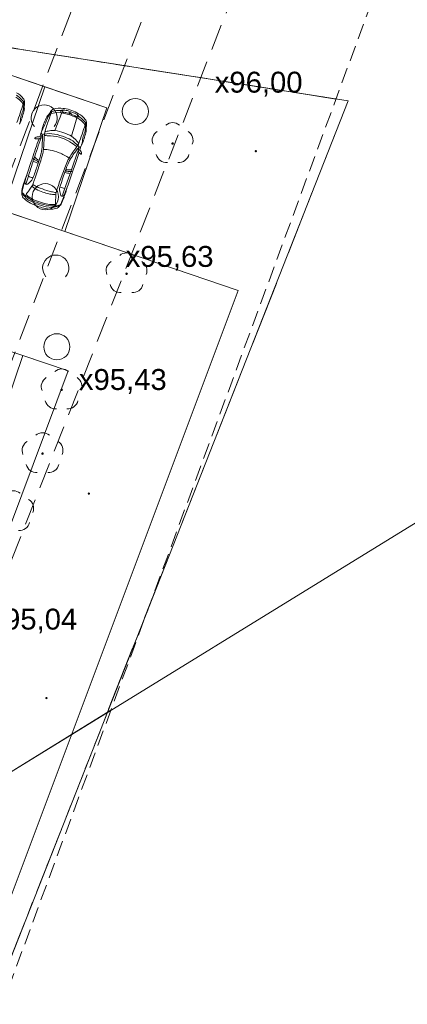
# Model space of a CAD drawing. Header units: metres. Extents: x 6541766 to 6542290, y 5894743 to 5895338.
# Tile 72 of 78: x 6541978 to 6541992, y 5895241 to 5895279. Entities that reach past the tile are written whole.
import ezdxf

# ---------------------------------------------------------------- set-up
doc = ezdxf.new("R2010")
doc.units = ezdxf.units.M
for name, pattern in [('0.5_0.5', [1, 0.5, -0.5]), ('1.0_0.5', [1.5, 1, -0.5]), ('2', [0.9, 0.6, -0.3]), ('DASHED', [0.75, 0.5, -0.25]), ('egkk-500', [2, 1.5, -0.5]), ('egug-500', [1, 0.5, -0.5])]:
    doc.linetypes.add(name, pattern=pattern)
for name, color, linetype in [('217-kontur klasyfikacyjny', 7, 'Continuous'), ('218-kontur użytku gruntowego', 7, 'Continuous'), ('219-działka ewidencyjna', 7, 'Continuous'), ('przewód kanalizacyjny', 7, 'Continuous'), ('zadrzewienie  zakrzewienie', 7, 'Continuous'), ('Zakres', 7, 'Continuous')]:
    doc.layers.add(name, color=color, linetype=linetype)
for name, color, linetype, lineweight in [('_dr_ścieki kd', 36, 'Continuous', 30), ('A-OPIS', 4, 'Continuous', 20), ('A-OZNACZENIA', 7, 'Continuous', 15), ('A-PZT', 4, 'Continuous', 9), ('IE - podklad', 8, 'Continuous', 9)]:
    doc.layers.add(name, color=color, linetype=linetype, lineweight=lineweight)
doc.styles.add('MtXpl_Arial28', font='arial.ttf', dxfattribs={"height": 0.2})
doc.styles.add('MtXpl_Arial29', font='arial.ttf', dxfattribs={"height": 0.2})
doc.styles.add('MtXpl_Arial30', font='arial.ttf', dxfattribs={"height": 0.2})
doc.styles.add('MtXpl_Arial31', font='arial.ttf', dxfattribs={"height": 0.2})

# ---------------------------------------------------------------- blocks, each defined once
blk = doc.blocks.new('blok - sanitarne pzt chelmza ng')
at = {"layer": 'przewód kanalizacyjny', "color": 34, "linetype": 'Continuous', "lineweight": 9}
for q in [(6542523.08, 5895278.6), (6542481.059, 5895252.714)]:
    blk.add_line((6542454.82, 5895236.55), q, dxfattribs=at)
blk = doc.blocks.new('blok - podklad szary rfqfqw')
at = {"color": 8, "linetype": 'ByBlock', "lineweight": 9}
for p, q in [((6541978.779, 5895275.545), (6541978.996, 5895275.578)), ((6541978.996, 5895275.578), (6541979.143, 5895275.585))]:
    blk.add_line(p, q, dxfattribs=at)
at = {"color": 8, "linetype": 'Continuous', "lineweight": 9}
for centre in [(6541981.996, 5895275.616), (6541978.556, 5895272.356), (6541978.996, 5895266.616)]:
    blk.add_circle(centre, 0.5, dxfattribs=at)
at = {"color": 8, "linetype": 'ByBlock', "lineweight": 9}
for centre, radius, start, end in [((6541976.644, 5895275.048), 1.369, 39.0367, 54.8627), ((6541976.974, 5895275.504), 0.96, 39.74, 59.7198), ((6541976.623, 5895275.103), 1.412, 42.6073, 53.775), ((6541977.461, 5895275.832), 0.304, 31.9792, 48.5255), ((6541977.565, 5895275.982), 0.2, 0.4764, 42.4249), ((6541969.713, 5895278.206), 8.317, 338.7888, 343.979), ((6541974.066, 5895276.539), 3.784, 339.4641, 346.6666), ((6541974.313, 5895276.889), 3.606, 339.6223, 342.0573), ((6541973.313, 5895277.136), 4.562, 344.4194, 345.1986), ((6541977.6, 5895275.837), 0.13, 356.9947, 34.3505), ((6541973.846, 5895276.228), 3.904, 352.0047, 354.1522), ((6541977.697, 5895275.977), 0.0269, 345.4613, 35.4112), ((6541977.692, 5895275.923), 0.0565, 6.5654, 56.4162), ((6541977.48, 5895275.862), 0.276, 342.1756, 14.0908), ((6541977.525, 5895275.729), 0.231, 344.2599, 9.0144), ((6541978.017, 5895275.793), 0.265, 174.4329, 186.0042), ((6541978.237, 5895275.847), 0.482, 170.2135, 176.3126), ((6541977.375, 5895275.977), 0.389, 352.9061, 0.9663), ((6541979.101, 5895275.377), 0.418, 134.7877, 149.3689), ((6541978.889, 5895275.581), 0.124, 106.3103, 132.0834), ((6541978.956, 5895275.226), 0.415, 94.756, 109.0121), ((6541979.103, 5895274.934), 0.806, 79.8058, 107.9343), ((6541979.159, 5895274.118), 1.541, 89.507, 98.8484), ((6541979.402, 5895275.53), 0.264, 152.9041, 168.04), ((6541979.197, 5895275.635), 0.0338, 117.7485, 152.7719), ((6541979.231, 5895275.552), 0.124, 77.9747, 113.7444), ((6541979.314, 5895275.592), 0.113, 147.9171, 171.2703), ((6541979.256, 5895275.63), 0.0425, 88.9958, 150.1846), ((6541979.278, 5895275.91), 0.186, 259.705, 266.6901), ((6541979.191, 5895274.827), 0.849, 72.4169, 85.5758), ((6541979.266, 5895275.739), 0.0144, 274.9766, 317.7461), ((6541979.283, 5895275.723), 0.00831, 80.0944, 131.6439), ((6541978.99, 5895274.112), 1.646, 59.4839, 79.7164), ((6541979.019, 5895274.15), 1.546, 60.8798, 73.8908), ((6541993.64, 5895272.374), 16.298, 169.3056, 170.1747), ((6541979.029, 5895275.122), 1.431, 159.0783, 168.8723), ((6541980.975, 5895274.21), 2.647, 152.9043, 163.8747), ((6541974.14, 5895276.781), 4.714, 340.81, 343.0265), ((6541991.461, 5895270.692), 13.578, 159.0591, 161.2754), ((6541978.967, 5895275.198), 0.411, 136.8307, 147.9741), ((6541980.156, 5895274.57), 1.715, 147.2412, 152.3476), ((6541979.441, 5895275.139), 0.835, 155.2904, 161.4417), ((6541978.418, 5895275.722), 0.348, 315.7363, 326.4254), ((6541979.032, 5895275.302), 0.395, 134.7168, 152.0167), ((6541977.559, 5895276.189), 1.325, 330.1157, 333.0891), ((6541978.812, 5895275.431), 0.118, 105.7646, 145.2232), ((6541978.794, 5895275.55), 0.0527, 81.86, 140.5345), ((6541979.098, 5895275.454), 0.331, 153.5248, 164.1484), ((6541978.834, 5895275.584), 0.0372, 110.4707, 151.415), ((6542317.579, 5895141.581), 363.952, 158.39937, 158.51365), ((6541979.152, 5895275.584), 0.0088, 172.767, 254.0196), ((6541979.298, 5895275.996), 0.446, 250.5218, 255.3812), ((6541977.681, 5895268.312), 7.407, 77.0841, 78.2731), ((6541979.214, 5895275.608), 0.0108, 174.4974, 263.7244), ((6541979.409, 5895276.573), 0.996, 258.6069, 262.089), ((6541979.188, 5895274.867), 0.724, 71.8978, 83.2716), ((6541978.857, 5895273.625), 1.966, 62.673, 75.9051), ((6541979.424, 5895275.598), 0.0435, 255.0417, 305.5577), ((6541979.484, 5895275.51), 0.0632, 67.5345, 123.4072), ((6541979.484, 5895275.553), 0.02, 100.2879, 174.0191), ((6541979.496, 5895275.561), 0.0319, 189.5608, 232.019), ((6541979.508, 5895275.576), 0.0514, 231.6454, 287.7794), ((6541979.494, 5895275.522), 0.048, 27.5279, 73.1634), ((6541979.519, 5895275.542), 0.0164, 287.7624, 27.7535), ((6541979.386, 5895275.461), 0.172, 21.6957, 28.9713), ((6541979.575, 5895275.534), 0.0303, 198.6057, 245.0404), ((6541921.893, 5895291.684), 60.122, 343.56261, 344.25718), ((6541979.246, 5895274.639), 0.924, 61.2493, 70.0283), ((6541980.054, 5895276.095), 0.742, 240.7002, 246.2738), ((6541979.759, 5895275.425), 0.00955, 247.917, 337.5626), ((6541979.798, 5895275.443), 0.0812, 241.7979, 263.9946), ((6541979.601, 5895275.499), 0.184, 335.0381, 346.1035), ((6541979.716, 5895275.395), 0.119, 25.8657, 62.3963), ((6541979.735, 5895275.47), 0.0473, 340.9299, 40.1633), ((6541979.791, 5895275.375), 0.0134, 265.402, 349.939), ((6541979.011, 5895274.245), 1.369, 39.0367, 54.8627), ((6541985.429, 5895273.528), 5.92, 161.2194, 161.8449), ((6541979.809, 5895275.439), 0.0162, 342.949, 29.6009), ((6541978.991, 5895274.3), 1.412, 42.6073, 53.775), ((6541979.342, 5895274.701), 0.96, 39.74, 59.7198), ((6541979.932, 5895275.179), 0.2, 0.4764, 42.4249), ((6541977.657, 5895275.091), 0.0996, 139.7977, 157.5128), ((6541977.407, 5895275.275), 0.211, 325.4927, 342.4836), ((6541984.023, 5895272.714), 5.997, 158.6971, 161.1201), ((6541978.703, 5895274.842), 0.289, 159.0107, 181.2399), ((6541979.064, 5895274.674), 0.666, 150.5441, 160.8639), ((6541977.22, 5895275.74), 1.464, 329.7245, 339.6581), ((6541983.909, 5895273.275), 5.597, 161.4995, 163.4094), ((6541978.85, 5895274.149), 0.743, 84.6537, 100.5897), ((6541978.719, 5895273.37), 1.532, 68.977, 82.4703), ((6541972.08, 5895277.403), 8.317, 338.7888, 343.979), ((6541979.829, 5895275.029), 0.304, 31.9792, 48.5255), ((6541976.68, 5895276.086), 3.606, 339.6223, 342.0573), ((6541975.68, 5895276.333), 4.562, 344.4194, 345.1986), ((6541979.967, 5895275.034), 0.13, 356.9947, 34.3505), ((6541976.213, 5895275.425), 3.904, 352.0047, 354.1522), ((6541980.065, 5895275.174), 0.0269, 345.4613, 35.4112), ((6541980.059, 5895275.12), 0.0565, 6.5654, 56.4162), ((6541979.848, 5895275.06), 0.276, 342.1756, 14.0908), ((6541979.892, 5895274.926), 0.231, 344.2599, 9.0144), ((6541980.384, 5895274.99), 0.265, 174.4329, 186.0042), ((6541980.605, 5895275.044), 0.482, 170.2135, 176.3126), ((6541979.743, 5895275.174), 0.389, 352.9061, 0.9663), ((6542000.961, 5895266.371), 24.084, 160.0961, 161.958), ((6542032.081, 5895255.86), 56.868, 160.7505, 161.6106), ((6541978.198, 5895274.588), 0.0425, 162.466, 191.7098), ((6541978.162, 5895274.579), 0.00586, 181.655, 275.7889), ((6541978.195, 5895274.588), 0.0396, 125.4297, 161.152), ((6541978.203, 5895275.916), 1.343, 268.2875, 269.5614), ((6541978.232, 5895274.514), 0.122, 98.8308, 119.8154), ((6541978.211, 5895272.913), 1.66, 86.3617, 90.6272), ((6541978.327, 5895274.24), 0.411, 96.3225, 106.044), ((6541978.37, 5895274.058), 0.597, 92.1437, 98.5219), ((6541978.325, 5895274.599), 0.0304, 252.6688, 330.2332), ((6541978.351, 5895274.583), 0.0711, 67.4812, 92.3639), ((6541978.372, 5895274.564), 0.0286, 89.6013, 136.7781), ((6541978.366, 5895274.62), 0.0281, 282.5553, 334.8272), ((6541978.364, 5895274.622), 0.0312, 334.5323, 62.1009), ((6541978.352, 5895274.705), 0.0912, 24.1604, 62.1018), ((6541980.095, 5895274.132), 1.769, 159.8141, 164.0321), ((6541974.069, 5895274.635), 4.378, 353.6907, 0.14), ((6541978.148, 5895274.657), 0.299, 357.7466, 16.4266), ((6541978.544, 5895274.639), 0.124, 115.1851, 145.0442), ((6541978.518, 5895274.684), 0.0718, 85.2264, 111.4836), ((6541984.013, 5895274.256), 5.511, 176.4583, 178.6078), ((6541980.983, 5895274.497), 2.473, 173.9979, 177.6838), ((6541978.584, 5895275.086), 0.394, 260.3376, 270.4403), ((6541979.245, 5895274.685), 0.725, 164.9893, 174.4274), ((6541978.708, 5895273.626), 1.144, 80.2642, 99.2527), ((6541979.065, 5895273.195), 1.721, 101.7792, 107.9165), ((6541978.423, 5895259.901), 14.792, 88.7176, 89.3643), ((6541978.608, 5895272.9), 1.795, 70.6666, 85.332), ((6541978.433, 5895272.337), 2.462, 68.8879, 79.0297), ((6541978.657, 5895273.056), 1.632, 58.9218, 70.4707), ((6541978.703, 5895273.145), 1.749, 60.7333, 71.1387), ((6541978.636, 5895272.955), 1.812, 57.8007, 67.8557), ((6541979.052, 5895273.891), 0.93, 32.7369, 57.0337), ((6541996.008, 5895271.571), 16.298, 169.3056, 170.1747), ((6541976.433, 5895275.736), 3.784, 339.4641, 346.6666), ((6541981.397, 5895274.319), 1.431, 159.0783, 168.8723), ((6541977.162, 5895274.303), 1.268, 345.6067, 353.2359), ((6541977.272, 5895274.274), 1.216, 344.7588, 354.7737), ((6541974.181, 5895274.65), 4.33, 353.5381, 356.5543), ((6541978.522, 5895273.117), 1.047, 77.7935, 92.0847), ((6541978.052, 5895271.155), 3.064, 70.3839, 76.9638), ((6541987.087, 5895268.971), 9.042, 144.1012, 147.4604), ((6541978.292, 5895272.418), 2.366, 51.5831, 59.3211), ((6542245.297, 5895183.624), 280.49, 161.17552, 161.36705), ((6541978.098, 5895272.481), 2.508, 47.3253, 53.1533), ((6541977.215, 5895275.868), 3.069, 322.9218, 325.5304), ((6541980.907, 5895273.342), 1.404, 140.0279, 145.8158), ((6541979.219, 5895274.674), 0.676, 323.5499, 335.509), ((6541979.742, 5895274.255), 0.0895, 352.9151, 51.5451), ((6541979.837, 5895274.124), 0.028, 120.7743, 215.9227), ((6541976.392, 5895275.445), 3.662, 339.1008, 341.1582), ((6541979.84, 5895274.129), 0.0261, 81.7607, 132.7462), ((6541979.873, 5895274.212), 0.0526, 106.7316, 142.6906), ((6541979.832, 5895274.099), 0.0571, 43.537, 77.815), ((6541979.897, 5895274.169), 0.102, 80.0491, 112.9336), ((6541471.896, 5895435.19), 532.897, 342.40909, 342.43022), ((6541979.298, 5895273.62), 0.775, 36.0142, 42.0031), ((6541980.025, 5895274.288), 0.0996, 139.7977, 157.5128), ((6541979.775, 5895274.472), 0.211, 325.4927, 342.4836), ((6542009.215, 5895263.527), 32.813, 161.6999, 162.8769), ((6541978.19, 5895274.002), 0.215, 233.3895, 250.0881), ((6541973.5, 5895275.195), 4.822, 341.6942, 343.189), ((6541979.119, 5895275.159), 1.688, 233.5787, 240.9385), ((6541978.478, 5895274.103), 0.397, 213.0792, 246.2195), ((6541966.11, 5895277.404), 12.746, 343.2912, 344.4516), ((6541971.489, 5895275.867), 7.215, 342.2099, 344.6258), ((6541978.531, 5895272.562), 1.578, 53.7255, 69.6177), ((6541980.976, 5895272.958), 1.747, 149.9027, 158.6782), ((6541980.823, 5895273.035), 1.514, 149.3482, 160.3725), ((6541940.267, 5895286.95), 41.629, 340.1538, 341.9407), ((6541981.363, 5895272.707), 2.146, 142.3646, 149.1891), ((6541979.735, 5895274.049), 0.099, 28.943, 36.4132), ((6541979.801, 5895274.088), 0.0223, 349.2167, 23.7181), ((6541979.845, 5895274.081), 0.0227, 172.6031, 211.8602), ((6541979.261, 5895273.607), 0.73, 36.807, 39.231), ((6541978.562, 5895272.479), 2.024, 48.2248, 50.6751), ((6541979.943, 5895274.024), 0.0473, 228.0349, 242.631), ((6541979.924, 5895273.987), 0.00607, 238.2622, 307.2572), ((6541979.851, 5895274.021), 0.0916, 352.2606, 36.5456), ((6541979.904, 5895274.012), 0.0381, 308.8881, 355.8593), ((6542055.335, 5895248.903), 81.133, 162.21844, 162.61444), ((6541966.213, 5895277.511), 12.675, 339.4897, 341.641), ((6541979.137, 5895275.847), 2.371, 243.8286, 248.8787), ((6541966.564, 5895277.173), 12.307, 340.4015, 343.4246), ((6541957.356, 5895280.761), 22.107, 340.878, 341.3275), ((6541990.53, 5895269.604), 12.894, 161.2899, 161.5574), ((6541990.872, 5895268.935), 12.429, 157.9902, 163.2473), ((6541981.892, 5895272.472), 2.715, 156.7614, 162.4212), ((6541979.426, 5895273.806), 0.424, 257.9276, 288.9754), ((6541979.498, 5895272.42), 1.819, 156.5984, 163.1837), ((6541981.168, 5895271.943), 3.537, 159.4042, 163.1847), ((6541989.64, 5895269.455), 12.297, 162.5355, 164.0274), ((6541978.016, 5895273.057), 0.206, 140.7257, 155.5293), ((6541978.439, 5895274.133), 1.121, 241.7882, 251.5495), ((6541977.855, 5895273.141), 0.24, 312.3168, 342.7589), ((6541976.247, 5895273.641), 2.001, 338.5147, 342.6907), ((6541991.623, 5895268.894), 13.081, 160.3527, 162.9909), ((6541960.311, 5895279.979), 20.345, 338.9692, 340.6627), ((6541979.712, 5895274.527), 1.301, 251.6947, 261.0106), ((6541979.482, 5895274.06), 0.738, 257.2361, 274.2009), ((6541979.611, 5895273.532), 0.221, 250.3415, 266.8843), ((6541980.212, 5895272.101), 2.597, 160.9976, 169.4562), ((6541981.928, 5895271.583), 4.371, 161.5402, 166.9449), ((6541978.014, 5895272.898), 0.242, 163.6092, 180.3183), ((6541977.84, 5895272.903), 0.0683, 185.4451, 250.4988), ((6541977.865, 5895272.938), 0.11, 244.0523, 259.5567), ((6541977.852, 5895272.854), 0.0255, 254.889, 296.0443), ((6541977.721, 5895273.073), 0.281, 300.4883, 308.8023), ((6541976.999, 5895273.962), 1.426, 309.0189, 315.5366), ((6541975.433, 5895274.45), 3.11, 323.7162, 327.1378), ((6541977.543, 5895273.058), 0.583, 329.4877, 336.0301), ((6541978.45, 5895273.132), 0.548, 222.3984, 235.5549), ((6541985.584, 5895269.988), 8.025, 158.6654, 159.3258), ((6541977.801, 5895272.31), 0.581, 55.6901, 61.7242), ((6541978.546, 5895273.463), 0.792, 238.1657, 250.6541), ((6541978.813, 5895273.78), 1.289, 238.5622, 251.4013), ((6541980.288, 5895277.838), 5.501, 248.6268, 252.2742), ((6541979.391, 5895272.641), 0.288, 164.1174, 185.311), ((6541979.939, 5895275.915), 3.3, 255.5223, 258.8556), ((6542020.491, 5895257.779), 43.801, 160.115, 160.5371), ((6539974.978, 5895984.953), 2127.191, 340.430856, 340.440963), ((6541978.996, 5895272.708), 0.378, 341.2564, 354.8754), ((6541978.086, 5895272.539), 0.429, 174.9988, 188.1418), ((6541978.372, 5895272.462), 0.71, 171.286, 181.2654), ((6541977.924, 5895272.483), 0.265, 187.9799, 228.276), ((6541977.663, 5895272.472), 0.0345, 54.0892, 90.8866), ((6541978.467, 5895273.062), 0.981, 214.8844, 226.9167), ((6541977.577, 5895272.36), 0.176, 41.9597, 52.8597), ((6541978.366, 5895273.024), 0.855, 219.714, 228.4765), ((6541978.323, 5895272.811), 0.779, 222.4175, 244.6615), ((6541977.887, 5895272.36), 0.0908, 162.3135, 215.9884), ((6541978.708, 5895273.486), 1.428, 230.5045, 249.9486), ((6541978.3, 5895272.204), 0.532, 153.2139, 159.8245), ((6541978.2, 5895272.691), 0.545, 224.7959, 242.3873), ((6541978.222, 5895272.816), 0.551, 223.3218, 237.3813), ((6541978.18, 5895272.25), 0.405, 141.2871, 151.3524), ((6541910.888, 5895320.423), 82.353, 324.41719, 324.50796), ((6541978.692, 5895273.499), 1.38, 236.2745, 250.2505), ((6541979.33, 5895274.992), 2.605, 249.1311, 254.6274), ((6541979.164, 5895274.179), 1.674, 250.8174, 257.1755), ((6541978.884, 5895273.313), 0.868, 253.6294, 266.2865), ((6541979.082, 5895273.766), 1.253, 256.6175, 264.8824), ((6541978.877, 5895272.853), 0.409, 263.0313, 281.5364), ((6541969.526, 5895272.631), 9.433, 356.5353, 358.6256), ((6541979.53, 5895272.388), 0.575, 166.892, 178.3096), ((6541981.293, 5895272.921), 2.21, 187.9682, 193.4188), ((6541979.177, 5895272.42), 0.036, 198.5964, 232.4177), ((6541972.552, 5895274.906), 7.174, 336.7628, 340.0902), ((6541979.234, 5895272.512), 0.144, 236.8427, 253.1732), ((6541976.478, 5895273.359), 2.973, 334.3061, 339.9396), ((6541979.211, 5895272.436), 0.0643, 253.5543, 314.1479), ((6541978.946, 5895272.615), 0.383, 323.8595, 336.6184), ((6541976.313, 5895273.485), 3.171, 338.8242, 343.5418), ((6541979.146, 5895274.466), 2.556, 242.0347, 252.4908), ((6541979.096, 5895274.369), 2.519, 243.9284, 254.8168), ((6541979.15, 5895274.582), 2.61, 249.0858, 257.6511), ((6541979.353, 5895275.151), 3.158, 249.0856, 254.8371), ((6541978.89, 5895273.558), 1.614, 251.4574, 267.3754), ((6541978.878, 5895273.409), 1.536, 253.3201, 263.9539), ((6541978.894, 5895273.395), 1.344, 254.1383, 265.4018), ((6541978.851, 5895273.106), 1.104, 256.4258, 273.7649), ((6541978.768, 5895272.593), 0.712, 265.8171, 285.653), ((6541978.846, 5895272.638), 0.585, 264.1433, 279.3453), ((6541978.829, 5895272.062), 0.117, 263.9611, 298.31), ((6541978.793, 5895272.077), 0.149, 307.8083, 353.8232), ((6541978.585, 5895273.772), 1.833, 279.6208, 286.5904), ((6541978.787, 5895273.443), 1.445, 275.3851, 281.3415), ((6541978.914, 5895272.126), 0.224, 281.9403, 330.3808), ((6541979.083, 5895271.973), 0.0545, 69.8647, 102.6118), ((6541979.087, 5895271.986), 0.0406, 54.8385, 68.0329), ((6541979.029, 5895272.133), 0.142, 303.7766, 333.6763), ((6541978.879, 5895272.139), 0.26, 331.6367, 337.2597), ((6541979.189, 5895272.006), 0.0772, 136.2281, 155.2074), ((6541979.091, 5895272.1), 0.0583, 316.4487, 336.0835)]:
    blk.add_arc(centre, radius, start, end, dxfattribs=at)
at = {"color": 8, "linetype": 'Continuous', "lineweight": 9}
for centre, radius, start, end in [((6541978.514, 5895275.367), 0.5, 318.85, 221.162), ((6541983.42, 5895274.79), 0.4, 49.272, 130.728), ((6541983.04, 5895274.514), 0.4, 121.308, 202.548), ((6541983.8, 5895274.514), 0.4, 337.452, 58.692), ((6541983.185, 5895274.066), 0.4, 193.221, 274.871), ((6541983.655, 5895274.066), 0.4, 265.129, 346.779), ((6541978.954, 5895269.627), 0.5, 318.85, 221.162), ((6541981.66, 5895269.81), 0.4, 49.272, 130.728), ((6541981.28, 5895269.534), 0.4, 121.308, 202.548), ((6541982.04, 5895269.534), 0.4, 337.452, 58.692), ((6541981.425, 5895269.086), 0.4, 193.221, 274.871), ((6541981.895, 5895269.086), 0.4, 265.129, 346.779), ((6541979.18, 5895265.37), 0.4, 49.272, 130.728), ((6541978.8, 5895265.094), 0.4, 121.308, 202.548), ((6541979.56, 5895265.094), 0.4, 337.452, 58.692), ((6541978.945, 5895264.646), 0.4, 193.221, 274.871), ((6541979.415, 5895264.646), 0.4, 265.129, 346.779), ((6541978.45, 5895262.93), 0.4, 49.272, 130.728), ((6541978.07, 5895262.654), 0.4, 121.308, 202.548), ((6541978.83, 5895262.654), 0.4, 337.452, 58.692), ((6541978.215, 5895262.206), 0.4, 193.221, 274.871), ((6541978.685, 5895262.206), 0.4, 265.129, 346.779), ((6541977.33, 5895260.71), 0.4, 49.272, 130.728), ((6541977.71, 5895260.434), 0.4, 337.452, 58.692), ((6541977.565, 5895259.986), 0.4, 265.129, 346.779)]:
    blk.add_arc(centre, radius, start, end, dxfattribs=at)
at = {"color": 8, "linetype": 'Continuous', "lineweight": 9, "extrusion": (0, 0, -1)}
for points in [[(-6541983.385, 5895274.355), (-6541983.385, 5895274.425), (-6541983.37, 5895274.39)], [(-6541983.385, 5895274.425), (-6541983.42, 5895274.34), (-6541983.42, 5895274.44)], [(-6541983.385, 5895274.425), (-6541983.385, 5895274.355), (-6541983.42, 5895274.34)], [(-6541983.42, 5895274.44), (-6541983.42, 5895274.34), (-6541983.455, 5895274.355)], [(-6541983.42, 5895274.44), (-6541983.455, 5895274.355), (-6541983.455, 5895274.425)], [(-6541983.455, 5895274.425), (-6541983.455, 5895274.355), (-6541983.47, 5895274.39)], [(-6541986.568, 5895274.068), (-6541986.568, 5895274.132), (-6541986.555, 5895274.1)], [(-6541986.568, 5895274.132), (-6541986.6, 5895274.055), (-6541986.6, 5895274.145)], [(-6541986.568, 5895274.132), (-6541986.568, 5895274.068), (-6541986.6, 5895274.055)], [(-6541986.6, 5895274.145), (-6541986.6, 5895274.055), (-6541986.632, 5895274.068)], [(-6541986.6, 5895274.145), (-6541986.632, 5895274.068), (-6541986.632, 5895274.132)], [(-6541986.632, 5895274.132), (-6541986.632, 5895274.068), (-6541986.645, 5895274.1)], [(-6541981.625, 5895269.375), (-6541981.625, 5895269.445), (-6541981.61, 5895269.41)], [(-6541981.625, 5895269.445), (-6541981.66, 5895269.36), (-6541981.66, 5895269.46)], [(-6541981.625, 5895269.445), (-6541981.625, 5895269.375), (-6541981.66, 5895269.36)], [(-6541981.66, 5895269.46), (-6541981.66, 5895269.36), (-6541981.695, 5895269.375)], [(-6541981.66, 5895269.46), (-6541981.695, 5895269.375), (-6541981.695, 5895269.445)], [(-6541981.695, 5895269.445), (-6541981.695, 5895269.375), (-6541981.71, 5895269.41)], [(-6541979.145, 5895264.935), (-6541979.145, 5895265.005), (-6541979.13, 5895264.97)], [(-6541979.145, 5895265.005), (-6541979.18, 5895264.92), (-6541979.18, 5895265.02)], [(-6541979.145, 5895265.005), (-6541979.145, 5895264.935), (-6541979.18, 5895264.92)], [(-6541979.18, 5895265.02), (-6541979.18, 5895264.92), (-6541979.215, 5895264.935)], [(-6541979.18, 5895265.02), (-6541979.215, 5895264.935), (-6541979.215, 5895265.005)], [(-6541979.215, 5895265.005), (-6541979.215, 5895264.935), (-6541979.23, 5895264.97)], [(-6541978.415, 5895262.495), (-6541978.415, 5895262.565), (-6541978.4, 5895262.53)], [(-6541978.415, 5895262.565), (-6541978.45, 5895262.48), (-6541978.45, 5895262.58)], [(-6541978.415, 5895262.565), (-6541978.415, 5895262.495), (-6541978.45, 5895262.48)], [(-6541978.45, 5895262.58), (-6541978.45, 5895262.48), (-6541978.485, 5895262.495)], [(-6541978.45, 5895262.58), (-6541978.485, 5895262.495), (-6541978.485, 5895262.565)], [(-6541978.485, 5895262.565), (-6541978.485, 5895262.495), (-6541978.5, 5895262.53)], [(-6541980.188, 5895260.968), (-6541980.188, 5895261.032), (-6541980.175, 5895261)], [(-6541980.188, 5895261.032), (-6541980.22, 5895260.955), (-6541980.22, 5895261.045)], [(-6541980.188, 5895261.032), (-6541980.188, 5895260.968), (-6541980.22, 5895260.955)], [(-6541980.22, 5895261.045), (-6541980.22, 5895260.955), (-6541980.252, 5895260.968)], [(-6541980.22, 5895261.045), (-6541980.252, 5895260.968), (-6541980.252, 5895261.032)], [(-6541980.252, 5895261.032), (-6541980.252, 5895260.968), (-6541980.265, 5895261)], [(-6541978.568, 5895253.148), (-6541978.568, 5895253.212), (-6541978.555, 5895253.18)], [(-6541978.568, 5895253.212), (-6541978.6, 5895253.135), (-6541978.6, 5895253.225)], [(-6541978.568, 5895253.212), (-6541978.568, 5895253.148), (-6541978.6, 5895253.135)], [(-6541978.6, 5895253.225), (-6541978.6, 5895253.135), (-6541978.632, 5895253.148)], [(-6541978.6, 5895253.225), (-6541978.632, 5895253.148), (-6541978.632, 5895253.212)], [(-6541978.632, 5895253.212), (-6541978.632, 5895253.148), (-6541978.645, 5895253.18)]]:
    blk.add_solid(points, dxfattribs=at)
at = {"layer": '217-kontur klasyfikacyjny', "color": 8, "linetype": 'egkk-500', "lineweight": 9}
blk.add_line((6541989.66, 5895276.094), (6541971.36, 5895278.98), dxfattribs=at)
at = {"layer": '218-kontur użytku gruntowego', "color": 8, "linetype": 'egug-500', "lineweight": 9}
for p, q in [((6541989.66, 5895276.094), (6541971.36, 5895278.98)), ((6541971.36, 5895278.98), (6541989.66, 5895276.094))]:
    blk.add_line(p, q, dxfattribs=at)
at = {"layer": '219-działka ewidencyjna', "color": 8, "linetype": '0.5_0.5', "lineweight": 9}
for p, q in [((6541989.66, 5895276.094), (6541971.36, 5895278.98)), ((6541982.464, 5895256.534), (6541969.26, 5895222.97))]:
    blk.add_line(p, q, dxfattribs=at)
at = {"layer": 'A-OZNACZENIA', "color": 8, "linetype": 'DASHED', "lineweight": 9, "ltscale": 5}
for p, q in [((6541971.36, 5895278.98), (6541990.13, 5895276.02)), ((6541990.13, 5895276.02), (6541927.31, 5895116.37))]:
    blk.add_line(p, q, dxfattribs=at)
at = {"layer": 'A-PZT', "color": 8, "lineweight": 9}
for p, q in [((6541990.13, 5895276.02), (6541971.436, 5895278.968)), ((6541971.436, 5895278.968), (6541980.905, 5895275.757)), ((6541978.537, 5895276.56), (6541976.17, 5895277.363)), ((6541976.931, 5895271.825), (6541978.537, 5895276.56)), ((6541978.537, 5895276.56), (6541976.931, 5895271.825)), ((6541980.905, 5895275.757), (6541978.537, 5895276.56)), ((6541964.081, 5895209.818), (6541990.13, 5895276.02)), ((6541980.905, 5895275.757), (6541979.299, 5895271.022)), ((6541979.299, 5895271.022), (6541980.905, 5895275.757)), ((6541969.758, 5895274.258), (6541985.928, 5895268.774)), ((6541976.931, 5895271.825), (6541979.299, 5895271.022)), ((6541979.299, 5895271.022), (6541985.928, 5895268.774)), ((6541979.434, 5895265.696), (6541968.152, 5895269.522)), ((6541985.928, 5895268.774), (6541963.854, 5895209.909)), ((6541985.928, 5895268.774), (6541963.858, 5895209.92)), ((6541977.695, 5895266.286), (6541975.327, 5895267.089)), ((6541977.695, 5895266.286), (6541974.483, 5895256.816)), ((6541976.089, 5895261.551), (6541977.695, 5895266.286)), ((6541979.434, 5895265.696), (6541977.695, 5895266.286)), ((6541975.904, 5895256.283), (6541979.434, 5895265.696)), ((6541975.904, 5895256.283), (6541979.434, 5895265.696))]:
    blk.add_line(p, q, dxfattribs=at)
at = {"layer": 'zadrzewienie  zakrzewienie', "color": 8, "linetype": '1.0_0.5', "lineweight": 9}
for p, q in [((6541956.29, 5895218.21), (6541980.66, 5895282.38)), ((6541983.29, 5895281.84), (6541958.91, 5895218.05)), ((6541983.29, 5895281.84), (6541958.91, 5895218.05)), ((6541960.85, 5895216.53), (6541986.23, 5895281.35))]:
    blk.add_line(p, q, dxfattribs=at)
at = {"layer": 'Zakres', "color": 8, "linetype": '2', "lineweight": 9}
blk.add_line((6541965.96, 5895211.67), (6541999.83, 5895303.74), dxfattribs=at)
blk.add_line((6541965.96, 5895211.67), (6541999.83, 5895303.74), dxfattribs=at)
blk.add_line((6541965.96, 5895211.67), (6541999.83, 5895303.74), dxfattribs=at)
blk.add_line((6541965.96, 5895211.67), (6541999.83, 5895303.74), dxfattribs=at)
at = {"layer": 'A-OPIS', "color": 8, "lineweight": 9}
for s, style, p in [('x96,00', 'MtXpl_Arial28', (6541985.029, 5895276.338)), ('x95,63', 'MtXpl_Arial29', (6541981.628, 5895269.673)), ('x95,43', 'MtXpl_Arial30', (6541979.839, 5895264.965)), ('x95,04', 'MtXpl_Arial31', (6541976.421, 5895255.8))]:
    blk.add_text(s, height=0.8, dxfattribs=dict(at, style=style)).set_placement(p)

msp = doc.modelspace()

# ---------------------------------------------------------------- block references
at = {"layer": '_dr_ścieki kd', "lineweight": 9}
msp.add_blockref('blok - sanitarne pzt chelmza ng', (-500, 0), dxfattribs=at)
at = {"layer": 'IE - podklad'}
msp.add_blockref('blok - podklad szary rfqfqw', (0, 0), dxfattribs=at)

doc.saveas('drawing.dxf')
